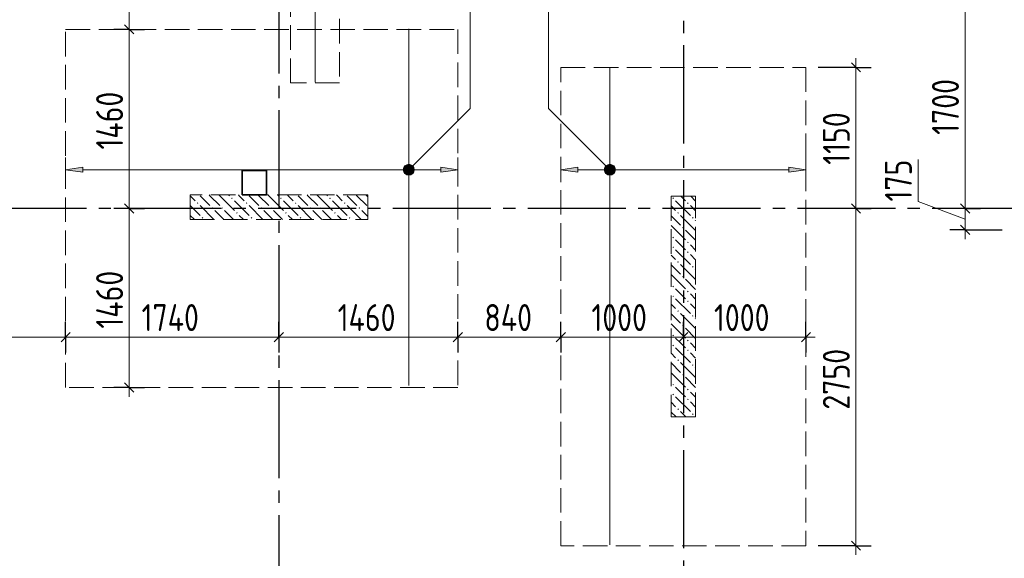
# Model space of a CAD drawing. Header units: millimetres. Extents: x 0 to 64958, y 0 to 42000.
# Tile 27 of 31: x 40565 to 48599, y 24247 to 28639. Entities that reach past the tile are written whole.
import ezdxf

# ---------------------------------------------------------------- set-up
doc = ezdxf.new("R2010")
doc.units = ezdxf.units.MM
doc.linetypes.add('______2', pattern=[270, 200, -70])
doc.linetypes.add('______5', pattern=[1100, 800, -100, 100, -100])
for name, color, linetype, lineweight in [('Standard', 7, 'Continuous', 25), ('ДОП Верх по У', 7, 'Continuous', 25), ('ЖБ Пилон', 180, 'Continuous', 25), ('Оси', 40, '______5', 18), ('Позиционная метка номер позиции', 7, 'Continuous', 13), ('Примечания', 7, 'Continuous', 25)]:
    doc.layers.add(name, color=color, linetype=linetype, lineweight=lineweight)
doc.layers.add('ЖБ Перекрытие верхний уровень', color=7, linetype='Continuous', lineweight=25, true_color=0xe0e0ff)
doc.styles.add('GOST 2.304-81', font='txt')

msp = doc.modelspace()

# ---------------------------------------------------------------- hatches: boundary and pattern name
at = {"layer": 'ДОП Верх по У', "linetype": 'Continuous', "lineweight": 13, "transparency": 33554687}
for points in [[(41080, 27395.3), (40940, 27415.3), (41080, 27435.3)], [(45120, 27395.3), (44980, 27415.3), (45120, 27435.3)]]:
    msp.add_hatch(color=7, dxfattribs=at).paths.add_polyline_path(points, flags=16)
for points in [[(43707.7, 27396.6), (43707.7, 27434.1), (43702.5, 27415.3)], [(43707.7, 27434.1), (43721.2, 27383.1), (43721.2, 27447.6)], [(43707.7, 27434.1), (43707.7, 27396.6), (43721.2, 27383.1)], [(43721.2, 27447.6), (43740, 27377.8), (43740, 27452.8)], [(43721.2, 27447.6), (43721.2, 27383.1), (43740, 27377.8)], [(43740, 27452.8), (43740, 27377.8), (43758.7, 27383.1)], [(43740, 27452.8), (43758.7, 27383.1), (43758.7, 27447.6)], [(43758.7, 27447.6), (43758.7, 27383.1), (43772.2, 27396.6)], [(43758.7, 27447.6), (43772.2, 27396.6), (43772.2, 27434.1)], [(43772.2, 27434.1), (43772.2, 27396.6), (43777.5, 27415.3)], [(44000, 27395.3), (44140, 27415.3), (44000, 27435.3)], [(45347.7, 27396.6), (45347.7, 27434.1), (45342.5, 27415.3)], [(45347.7, 27434.1), (45361.2, 27383.1), (45361.2, 27447.6)], [(45347.7, 27434.1), (45347.7, 27396.6), (45361.2, 27383.1)], [(45361.2, 27447.6), (45380, 27377.8), (45380, 27452.8)], [(45361.2, 27447.6), (45361.2, 27383.1), (45380, 27377.8)], [(45380, 27452.8), (45380, 27377.8), (45398.7, 27383.1)], [(45380, 27452.8), (45398.7, 27383.1), (45398.7, 27447.6)], [(45398.7, 27447.6), (45398.7, 27383.1), (45412.2, 27396.6)], [(45398.7, 27447.6), (45412.2, 27396.6), (45412.2, 27434.1)], [(45412.2, 27434.1), (45412.2, 27396.6), (45417.5, 27415.3)], [(46840, 27395.3), (46980, 27415.3), (46840, 27435.3)]]:
    msp.add_hatch(color=7, dxfattribs=at).paths.add_polyline_path(points)
at = {"layer": 'ЖБ Пилон', "linetype": 'Continuous', "lineweight": 18, "transparency": 33554687}
for points in [[(42290.5, 27183.1), (42296.9, 27189.6), (42303.4, 27183.1), (42296.9, 27176.6)], [(42690.5, 27183.1), (42696.9, 27189.6), (42703.4, 27183.1), (42696.9, 27176.6)], [(43090.5, 27183.1), (43096.9, 27189.6), (43103.4, 27183.1), (43096.9, 27176.6)], [(45890.4, 27183.1), (45896.9, 27189.6), (45903.4, 27183.1), (45896.9, 27176.6)], [(42010.4, 27143.1), (42016.9, 27149.6), (42023.4, 27143.1), (42016.9, 27136.6)], [(42130.5, 27103.1), (42137, 27109.6), (42143.5, 27103.1), (42137, 27096.6)], [(42210.4, 27103.1), (42216.9, 27109.6), (42223.4, 27103.1), (42216.9, 27096.6)], [(42410.4, 27143.1), (42416.9, 27149.6), (42423.4, 27143.1), (42416.9, 27136.6)], [(42530.5, 27103.1), (42537, 27109.6), (42543.5, 27103.1), (42537, 27096.6)], [(42610.4, 27103.1), (42616.9, 27109.6), (42623.4, 27103.1), (42616.9, 27096.6)], [(42810.4, 27143.1), (42816.9, 27149.6), (42823.4, 27143.1), (42816.9, 27136.6)], [(42930.5, 27103.1), (42937, 27109.6), (42943.5, 27103.1), (42937, 27096.6)], [(43010.4, 27103.1), (43016.9, 27109.6), (43023.4, 27103.1), (43016.9, 27096.6)], [(43210.4, 27143.1), (43216.9, 27149.6), (43223.4, 27143.1), (43216.9, 27136.6)], [(43330.5, 27103.1), (43337, 27109.6), (43343.5, 27103.1), (43337, 27096.6)], [(46010.4, 27143.1), (46016.9, 27149.6), (46023.4, 27143.1), (46016.9, 27136.6)], [(42050.5, 27023.1), (42057, 27029.6), (42063.5, 27023.1), (42057, 27016.6)], [(42330.5, 27063.1), (42337, 27069.6), (42343.5, 27063.1), (42337, 27056.6)], [(42450.5, 27023.1), (42457, 27029.6), (42463.5, 27023.1), (42457, 27016.6)], [(42730.5, 27063.1), (42737, 27069.6), (42743.5, 27063.1), (42737, 27056.6)], [(42850.5, 27023.1), (42857, 27029.6), (42863.5, 27023.1), (42857, 27016.6)], [(43130.5, 27063.1), (43137, 27069.6), (43143.5, 27063.1), (43137, 27056.6)], [(43250.5, 27023.1), (43257, 27029.6), (43263.5, 27023.1), (43257, 27016.6)], [(45930.5, 27063.1), (45937, 27069.6), (45943.5, 27063.1), (45937, 27056.6)], [(46050.5, 27023.1), (46057, 27029.6), (46063.5, 27023.1), (46057, 27016.6)], [(45970.5, 26943.1), (45977, 26949.6), (45983.4, 26943.1), (45977, 26936.6)], [(45890.4, 26863.1), (45896.9, 26869.6), (45903.4, 26863.1), (45896.9, 26856.6)], [(45890.4, 26783.1), (45896.9, 26789.6), (45903.4, 26783.1), (45896.9, 26776.6)], [(46010.4, 26823.1), (46016.9, 26829.6), (46023.4, 26823.1), (46016.9, 26816.6)], [(46010.4, 26743.1), (46016.9, 26749.6), (46023.4, 26743.1), (46016.9, 26736.6)], [(45930.5, 26663.1), (45937, 26669.6), (45943.5, 26663.1), (45937, 26656.6)], [(46050.5, 26623.1), (46057, 26629.6), (46063.5, 26623.1), (46057, 26616.6)], [(45970.5, 26543.1), (45977, 26549.6), (45983.4, 26543.1), (45977, 26536.6)], [(45890.4, 26463.1), (45896.9, 26469.6), (45903.4, 26463.1), (45896.9, 26456.6)], [(46010.4, 26423.1), (46016.9, 26429.6), (46023.4, 26423.1), (46016.9, 26416.6)], [(45890.4, 26383.1), (45896.9, 26389.6), (45903.4, 26383.1), (45896.9, 26376.6)], [(46010.4, 26343.1), (46016.9, 26349.6), (46023.4, 26343.1), (46016.9, 26336.6)], [(45930.5, 26263.1), (45937, 26269.6), (45943.5, 26263.1), (45937, 26256.6)], [(46050.5, 26223.1), (46057, 26229.6), (46063.5, 26223.1), (46057, 26216.6)], [(45970.5, 26143.1), (45977, 26149.6), (45983.4, 26143.1), (45977, 26136.6)], [(45890.4, 26063.1), (45896.9, 26069.6), (45903.4, 26063.1), (45896.9, 26056.6)], [(46010.4, 26023.1), (46016.9, 26029.6), (46023.4, 26023.1), (46016.9, 26016.6)], [(45890.4, 25983.1), (45896.9, 25989.6), (45903.4, 25983.1), (45896.9, 25976.6)], [(46010.4, 25943.1), (46016.9, 25949.6), (46023.4, 25943.1), (46016.9, 25936.6)], [(45930.5, 25863.1), (45937, 25869.6), (45943.5, 25863.1), (45937, 25856.6)], [(46050.5, 25823.1), (46057, 25829.6), (46063.5, 25823.1), (46057, 25816.6)], [(45970.5, 25743.1), (45977, 25749.6), (45983.4, 25743.1), (45977, 25736.6)], [(45890.4, 25663.1), (45896.9, 25669.6), (45903.4, 25663.1), (45896.9, 25656.6)], [(46010.4, 25623.1), (46016.9, 25629.6), (46023.4, 25623.1), (46016.9, 25616.6)], [(45890.4, 25583.1), (45896.9, 25589.6), (45903.4, 25583.1), (45896.9, 25576.6)], [(46010.4, 25543.1), (46016.9, 25549.6), (46023.4, 25543.1), (46016.9, 25536.6)], [(45930.5, 25463.1), (45937, 25469.6), (45943.5, 25463.1), (45937, 25456.6)], [(46050.5, 25423.1), (46057, 25429.6), (46063.5, 25423.1), (46057, 25416.6)]]:
    msp.add_hatch(color=7, dxfattribs=at).paths.add_polyline_path(points, flags=16)
at = {"layer": 'Позиционная метка номер позиции', "linetype": 'Continuous', "lineweight": 13, "transparency": 33554687}
for points in [[(43696.7, 27426.8), (43771.8, 27383.5), (43708.2, 27447.1)], [(43696.7, 27403.8), (43751.4, 27372), (43696.7, 27426.8)], [(43696.7, 27426.8), (43751.4, 27372), (43771.8, 27383.5)], [(43728.5, 27372), (43696.7, 27403.8), (43708.2, 27383.5)], [(43696.7, 27403.8), (43728.5, 27372), (43751.4, 27372)], [(43708.2, 27447.1), (43783.3, 27403.8), (43728.5, 27458.6)], [(43708.2, 27447.1), (43771.8, 27383.5), (43783.3, 27403.8)], [(43728.5, 27458.6), (43783.3, 27403.8), (43783.3, 27426.8)], [(43728.5, 27458.6), (43783.3, 27426.8), (43751.4, 27458.6)], [(43751.4, 27458.6), (43783.3, 27426.8), (43771.8, 27447.1)], [(45348.2, 27383.5), (45391.4, 27458.6), (45336.7, 27403.8)], [(45336.7, 27403.8), (45391.4, 27458.6), (45368.5, 27458.6)], [(45336.7, 27403.8), (45368.5, 27458.6), (45336.7, 27426.8)], [(45336.7, 27426.8), (45368.5, 27458.6), (45348.2, 27447.1)], [(45348.2, 27383.5), (45411.8, 27447.1), (45391.4, 27458.6)], [(45368.5, 27372), (45411.8, 27447.1), (45348.2, 27383.5)], [(45368.5, 27372), (45423.3, 27426.8), (45411.8, 27447.1)], [(45391.4, 27372), (45423.3, 27426.8), (45368.5, 27372)], [(45391.4, 27372), (45423.3, 27403.8), (45423.3, 27426.8)], [(45423.3, 27403.8), (45391.4, 27372), (45411.8, 27383.5)]]:
    msp.add_hatch(color=7, dxfattribs=at).paths.add_polyline_path(points)

# ---------------------------------------------------------------- linework, layer by layer
at = {"layer": 'Standard', "color": 7, "linetype": 'Continuous', "lineweight": 13, "transparency": 33554687}
for p, q in [((41458.8, 28800), (41458.8, 28560)), ((41458.8, 28560), (41458.8, 27100)), ((47388.1, 28250), (47388.1, 28325)), ((47388.1, 27100), (47388.1, 28250)), ((47894.5, 27155.7), (47894.5, 27499.7)), ((48278.4, 27012.5), (47894.5, 27155.7)), ((41458.8, 27100), (41458.8, 25640)), ((48278.4, 26925), (48278.4, 27100)), ((48278.4, 26925), (48278.4, 26850)), ((40940, 26050), (39260, 26050)), ((42680, 26050), (40940, 26050)), ((44140, 26050), (42680, 26050)), ((44980, 26050), (44140, 26050)), ((45980, 26050), (44980, 26050)), ((46980, 26050), (45980, 26050)), ((46980, 26050), (47055, 26050)), ((41458.8, 25640), (41458.8, 25565)), ((47388.1, 24350), (47388.1, 24275))]:
    msp.add_line(p, q, dxfattribs=at)
at = {"layer": 'Standard', "color": 251, "linetype": 'Continuous', "lineweight": -3, "true_color": 0x656565, "transparency": 33554687}
for p, q in [((41458.8, 28560), (41333.8, 28560)), ((41458.8, 28560), (41583.8, 28560)), ((41458.8, 28560), (41458.8, 28560)), ((47388.1, 28250), (47080, 28250)), ((47388.1, 28250), (47263.1, 28250)), ((47388.1, 28250), (47513.1, 28250)), ((41458.8, 27100), (41333.8, 27100)), ((41458.8, 27100), (41583.8, 27100)), ((41458.8, 27100), (41458.8, 27100)), ((47388.1, 27100), (47263.1, 27100)), ((47388.1, 27100), (47513.1, 27100)), ((47388.1, 27100), (47388.1, 27100)), ((48278.4, 27100), (48153.4, 27100)), ((48278.4, 27100), (48403.4, 27100)), ((48278.4, 27100), (48278.4, 27100)), ((48278.4, 26925), (48153.4, 26925)), ((48278.4, 26925), (48403.4, 26925)), ((48278.4, 26925), (48580, 26925)), ((40940, 26050), (40940, 26175)), ((42680, 26050), (42680, 26175)), ((44140, 26050), (44140, 26175)), ((44980, 26050), (44980, 26175)), ((45980, 26050), (45980, 26175)), ((46980, 26050), (46980, 26175)), ((40940, 26050), (40940, 25925)), ((40940, 26050), (40940, 25958.9)), ((42680, 26050), (42680, 25925)), ((44140, 26050), (44140, 25925)), ((44980, 26050), (44980, 25925)), ((44980, 26050), (44980, 26050)), ((45980, 26050), (45980, 25925)), ((45980, 26050), (45980, 26050)), ((46980, 26050), (46980, 25925)), ((46980, 26050), (46980, 26050)), ((41458.8, 25640), (41333.8, 25640)), ((41458.8, 25640), (41583.8, 25640)), ((41458.8, 25640), (41458.8, 25640)), ((47388.1, 24350), (47080, 24350)), ((47388.1, 24350), (47263.1, 24350)), ((47388.1, 24350), (47513.1, 24350))]:
    msp.add_line(p, q, dxfattribs=at)
at = {"layer": 'Standard', "color": 7, "linetype": 'Continuous', "lineweight": 25, "transparency": 33554687}
for p, q in [((41421.3, 28597.5), (41496.3, 28522.5)), ((47425.6, 28212.5), (47350.6, 28287.5)), ((41421.3, 27137.5), (41496.3, 27062.5)), ((47425.6, 27062.5), (47350.6, 27137.5)), ((48315.9, 27062.5), (48240.9, 27137.5)), ((48315.9, 26887.5), (48240.9, 26962.5)), ((40977.5, 26087.5), (40902.5, 26012.5)), ((42717.5, 26087.5), (42642.5, 26012.5)), ((44177.5, 26087.5), (44102.5, 26012.5)), ((45017.5, 26087.5), (44942.5, 26012.5)), ((46017.5, 26087.5), (45942.5, 26012.5)), ((47017.5, 26087.5), (46942.5, 26012.5)), ((41421.3, 25677.5), (41496.3, 25602.5)), ((47425.6, 24312.5), (47350.6, 24387.5))]:
    msp.add_line(p, q, dxfattribs=at)
at = {"layer": 'Standard', "color": 7, "linetype": 'Continuous', "lineweight": 13, "transparency": 33554687}
for points in [[(48278.4, 27100), (48278.4, 27593.6), (48278.4, 27593.6), (48278.4, 28800)], [(47388.1, 24350), (47388.1, 25403), (47388.1, 25403), (47388.1, 27100)]]:
    msp.add_lwpolyline(points, dxfattribs=at)
at = {"layer": 'Standard', "color": 251, "linetype": 'Continuous', "lineweight": -3, "true_color": 0x656565, "transparency": 33554687}
for points in [[(42680, 26050), (42680, 26067), (42680, 26067), (42680, 26067), (42680, 26067), (42680, 26067), (42680, 26067), (42680, 26067), (42680, 26067), (42680, 26067), (42680, 26067), (42680, 26067), (42680, 26067), (42680, 26067), (42680, 26067), (42680, 26067), (42680, 26067), (42680, 26067), (42680, 26067), (42680, 26067), (42680, 26067), (42680, 26067), (42680, 26067), (42680, 26067), (42680, 26067), (42680, 26067), (42680, 26067), (42680, 26067), (42680, 26067), (42680, 26067), (42680, 26067), (42680, 26067), (42680, 26067), (42680, 26067), (42680, 26067), (42680, 26067), (42680, 26067), (42680, 26067), (42680, 26067), (42680, 26067), (42680, 26067), (42680, 26067), (42680, 26067), (42680, 26067), (42680, 26067), (42680, 26067), (42680, 26067), (42680, 26067), (42680, 26067), (42680, 26067), (42680, 26067), (42680, 26067), (42680, 26067), (42680, 26067), (42680, 26067), (42680, 26067), (42680, 26067), (42680, 26067), (42680, 26067), (42680, 26067), (42680, 26067), (42680, 26145.8)], [(44140, 26050), (44140, 26067), (44140, 26067), (44140, 26067), (44140, 26067), (44140, 26067), (44140, 26067), (44140, 26067), (44140, 26067), (44140, 26067), (44140, 26067), (44140, 26067), (44140, 26067), (44140, 26067), (44140, 26067), (44140, 26067), (44140, 26067), (44140, 26067), (44140, 26067), (44140, 26067), (44140, 26067), (44140, 26067), (44140, 26067), (44140, 26067), (44140, 26067), (44140, 26067), (44140, 26067), (44140, 26067), (44140, 26067), (44140, 26067), (44140, 26067), (44140, 26067), (44140, 26067), (44140, 26067), (44140, 26067), (44140, 26067), (44140, 26067), (44140, 26067), (44140, 26067), (44140, 26067), (44140, 26067), (44140, 26067), (44140, 26067), (44140, 26067), (44140, 26067), (44140, 26067), (44140, 26067), (44140, 26067), (44140, 26067), (44140, 26067), (44140, 26067), (44140, 26067), (44140, 26067), (44140, 26067), (44140, 26067), (44140, 26067), (44140, 26067), (44140, 26067), (44140, 26067), (44140, 26067), (44140, 26067), (44140, 26067), (44140, 26067), (44140, 26164.5)]]:
    msp.add_lwpolyline(points, dxfattribs=at)
at = {"layer": 'ДОП Верх по У', "color": 7, "linetype": 'Continuous', "lineweight": 18, "transparency": 33554687}
for p, q in [((42975, 28129), (42975, 30529)), ((43740, 28563), (43740, 25657)), ((45380, 28243), (45380, 24357))]:
    msp.add_line(p, q, dxfattribs=at)
at = {"layer": 'ДОП Верх по У', "color": 251, "linetype": 'Continuous', "lineweight": 13, "true_color": 0x494949, "transparency": 33554687}
for p, q in [((40940, 27415.3), (40940, 27515.3)), ((44140, 27415.3), (44140, 27515.3)), ((44980, 27415.3), (44980, 27515.3)), ((46980, 27415.3), (46980, 27515.3)), ((40940, 27415.3), (41080, 27435.3)), ((41080, 27395.3), (40940, 27415.3)), ((40940, 27415.3), (40940, 27315.3)), ((40940, 27415.3), (40940, 27415.3)), ((41080, 27435.3), (41080, 27395.3)), ((41080, 27415.3), (43710, 27415.3)), ((43740, 27452.8), (43740, 27452.8)), ((43770, 27415.3), (44000, 27415.3)), ((44140, 27415.3), (44000, 27435.3)), ((44000, 27435.3), (44000, 27395.3)), ((44000, 27395.3), (44140, 27415.3)), ((44140, 27415.3), (44140, 27315.3)), ((44140, 27415.3), (44140, 27415.3)), ((44980, 27415.3), (45120, 27435.3)), ((45120, 27395.3), (44980, 27415.3)), ((44980, 27415.3), (44980, 27315.3)), ((44980, 27415.3), (44980, 27415.3)), ((45120, 27435.3), (45120, 27395.3)), ((45120, 27415.3), (45350, 27415.3)), ((45380, 27452.8), (45380, 27452.8)), ((45410, 27415.3), (46840, 27415.3)), ((46980, 27415.3), (46840, 27435.3)), ((46840, 27435.3), (46840, 27395.3)), ((46840, 27395.3), (46980, 27415.3)), ((46980, 27415.3), (46980, 27315.3)), ((46980, 27415.3), (46980, 27415.3)), ((43740, 27377.8), (43740, 27377.8)), ((45380, 27377.8), (45380, 27377.8))]:
    msp.add_line(p, q, dxfattribs=at)
for centre in [(43740, 27415.3), (45380, 27415.3)]:
    msp.add_circle(centre, 37.5, dxfattribs=at)
at = {"layer": 'ЖБ Перекрытие верхний уровень', "color": 7, "linetype": 'Continuous', "lineweight": 35, "transparency": 33554687}
for p, q in [((42580, 27410), (42380, 27410)), ((42380, 27410), (42380, 27210)), ((42580, 27210), (42580, 27410)), ((42380, 27210), (42580, 27210))]:
    msp.add_line(p, q, dxfattribs=at)
at = {"layer": 'ЖБ Пилон', "color": 253, "linetype": '______2', "lineweight": 13, "true_color": 0xa0a0a0, "transparency": 33554687}
for p, q in [((43405, 27210), (41955, 27210)), ((41955, 27210), (41955, 27010)), ((43405, 27010), (43405, 27210)), ((45880, 27200), (45880, 25400)), ((46080, 27200), (45880, 27200)), ((46080, 25400), (46080, 27200)), ((41955, 27010), (43405, 27010)), ((45880, 25400), (46080, 25400))]:
    msp.add_line(p, q, dxfattribs=at)
at = {"layer": 'ЖБ Пилон', "color": 9, "linetype": 'Continuous', "lineweight": 18, "true_color": 0xc7c7c7, "transparency": 33554687}
for p, q in [((41957, 27203.1), (41955, 27205.1)), ((41996.9, 27163.1), (41957, 27203.1)), ((42037, 27203.1), (42116.9, 27123.1)), ((42116.9, 27203.1), (42110.1, 27210)), ((42116.9, 27203.1), (42196.9, 27123.1)), ((42190.1, 27210), (42196.9, 27203.1)), ((42196.9, 27203.1), (42316.9, 27083.1)), ((42270.1, 27210), (42277, 27203.1)), ((42316.9, 27163.1), (42437, 27043.1)), ((42357, 27203.1), (42350.1, 27210)), ((42396.9, 27163.1), (42357, 27203.1)), ((42437, 27203.1), (42516.9, 27123.1)), ((42516.9, 27203.1), (42510.1, 27210)), ((42516.9, 27203.1), (42596.9, 27123.1)), ((42590.1, 27210), (42596.9, 27203.1)), ((42596.9, 27203.1), (42716.9, 27083.1)), ((42670.1, 27210), (42677, 27203.1)), ((42716.9, 27163.1), (42837, 27043.1)), ((42757, 27203.1), (42750.1, 27210)), ((42796.9, 27163.1), (42757, 27203.1)), ((42837, 27203.1), (42916.9, 27123.1)), ((42916.9, 27203.1), (42910.1, 27210)), ((42916.9, 27203.1), (42996.9, 27123.1)), ((42990.1, 27210), (42996.9, 27203.1)), ((42996.9, 27203.1), (43116.9, 27083.1)), ((43070.1, 27210), (43077, 27203.1)), ((43116.9, 27163.1), (43237, 27043.1)), ((43157, 27203.1), (43150.1, 27210)), ((43196.9, 27163.1), (43157, 27203.1)), ((43237, 27203.1), (43316.9, 27123.1)), ((43316.9, 27203.1), (43310.1, 27210)), ((43316.9, 27203.1), (43396.9, 27123.1)), ((43390.1, 27210), (43396.9, 27203.1)), ((43396.9, 27203.1), (43405, 27195.1)), ((45916.9, 27163.1), (46037, 27043.1)), ((45996.9, 27163.1), (45960.1, 27200)), ((46040.1, 27200), (46080, 27160.1)), ((41955, 27125.1), (42037, 27043.1)), ((42037, 27123.1), (42150.1, 27010)), ((42196.9, 27043.1), (42157, 27083.1)), ((42237, 27083.1), (42310.1, 27010)), ((42437, 27123.1), (42550.1, 27010)), ((42596.9, 27043.1), (42557, 27083.1)), ((42637, 27083.1), (42710.1, 27010)), ((42837, 27123.1), (42950.1, 27010)), ((42996.9, 27043.1), (42957, 27083.1)), ((43037, 27083.1), (43110.1, 27010)), ((43237, 27123.1), (43350.1, 27010)), ((43396.9, 27043.1), (43357, 27083.1)), ((45880, 27120.1), (45916.9, 27083.1)), ((46037, 27123.1), (46080, 27080.1)), ((41957, 27043.1), (41990.1, 27010)), ((42230.1, 27010), (42196.9, 27043.1)), ((42357, 27043.1), (42390.1, 27010)), ((42630.1, 27010), (42596.9, 27043.1)), ((42757, 27043.1), (42790.1, 27010)), ((43030.1, 27010), (42996.9, 27043.1)), ((43157, 27043.1), (43190.1, 27010)), ((43405, 27035.1), (43396.9, 27043.1)), ((45880, 27040.1), (45957, 26963.1)), ((45957, 27043.1), (46077, 26923.1)), ((46080, 27000.1), (46077, 27003.1)), ((45880, 26960.1), (45996.9, 26843.1)), ((46080, 26840.1), (45996.9, 26923.1)), ((45957, 26803.1), (45916.9, 26843.1)), ((45916.9, 26763.1), (46037, 26643.1)), ((45996.9, 26763.1), (45957, 26803.1)), ((46037, 26803.1), (46080, 26760.1)), ((45880, 26720.1), (45916.9, 26683.1)), ((46037, 26723.1), (46080, 26680.1)), ((45880, 26640.1), (45957, 26563.1)), ((45957, 26643.1), (46077, 26523.1)), ((46080, 26600.1), (46077, 26603.1)), ((45880, 26560.1), (45996.9, 26443.1)), ((46080, 26440.1), (45996.9, 26523.1)), ((45957, 26403.1), (45916.9, 26443.1)), ((45916.9, 26363.1), (46037, 26243.1)), ((45996.9, 26363.1), (45957, 26403.1)), ((46037, 26403.1), (46080, 26360.1)), ((45880, 26320.1), (45916.9, 26283.1)), ((46037, 26323.1), (46080, 26280.1)), ((45880, 26240.1), (45957, 26163.1)), ((45957, 26243.1), (46077, 26123.1)), ((46080, 26200.1), (46077, 26203.1)), ((45880, 26160.1), (45996.9, 26043.1)), ((46080, 26040.1), (45996.9, 26123.1)), ((45957, 26003.1), (45916.9, 26043.1)), ((45916.9, 25963.1), (46037, 25843.1)), ((45996.9, 25963.1), (45957, 26003.1)), ((46037, 26003.1), (46080, 25960.1)), ((45880, 25920.1), (45916.9, 25883.1)), ((46037, 25923.1), (46080, 25880.1)), ((45880, 25840.1), (45957, 25763.1)), ((45957, 25843.1), (46077, 25723.1)), ((46080, 25800.1), (46077, 25803.1)), ((45880, 25760.1), (45996.9, 25643.1)), ((46080, 25640.1), (45996.9, 25723.1)), ((45957, 25603.1), (45916.9, 25643.1)), ((45916.9, 25563.1), (46037, 25443.1)), ((45996.9, 25563.1), (45957, 25603.1)), ((46037, 25603.1), (46080, 25560.1)), ((45880, 25520.1), (45916.9, 25483.1)), ((46037, 25523.1), (46080, 25480.1)), ((45880, 25440.1), (45920.1, 25400)), ((45957, 25443.1), (46000.1, 25400)), ((46080, 25400.1), (46077, 25403.1))]:
    msp.add_line(p, q, dxfattribs=at)
at = {"layer": 'Оси', "color": 8, "linetype": '______5', "lineweight": -3, "transparency": 33554687}
for p, q in [((42680, 38900), (42680, 15270)), ((45980, 35030), (45980, 15270)), ((49910, 27100), (4600, 27100))]:
    msp.add_line(p, q, dxfattribs=at)
at = {"layer": 'Позиционная метка номер позиции', "color": 7, "linetype": 'Continuous', "lineweight": 13, "transparency": 33554687}
for p, q in [((43708.2, 27447.1), (43708.2, 27447.1)), ((43771.8, 27447.1), (43771.8, 27447.1)), ((45348.2, 27447.1), (45348.2, 27447.1)), ((45411.8, 27447.1), (45411.8, 27447.1)), ((43708.2, 27383.5), (43708.2, 27383.5)), ((43771.8, 27383.5), (43771.8, 27383.5)), ((45348.2, 27383.5), (45348.2, 27383.5)), ((45411.8, 27383.5), (45411.8, 27383.5))]:
    msp.add_line(p, q, dxfattribs=at)
for points in [[(43740, 27415.3), (44240, 27915.3), (44240, 30800), (46740, 30800)], [(45380, 27415.3), (44880, 27915.3), (44880, 29800), (47380, 29800)]]:
    msp.add_lwpolyline(points, dxfattribs=at)
for centre in [(43740, 27415.3), (45380, 27415.3)]:
    msp.add_circle(centre, 45, dxfattribs=at)
at = {"layer": 'Примечания', "color": 7, "linetype": '______2', "lineweight": 18, "transparency": 33554687}
for p, q in [((42775, 28123), (42775, 30535)), ((43175, 30535), (43175, 28123)), ((40940, 25640), (40940, 28560)), ((40940, 28560), (44140, 28560)), ((44140, 28560), (44140, 25640)), ((44980, 24350), (44980, 28250)), ((44980, 28250), (46980, 28250)), ((46980, 28250), (46980, 24350)), ((43175, 28123), (42775, 28123)), ((44140, 25640), (40940, 25640)), ((46980, 24350), (44980, 24350))]:
    msp.add_line(p, q, dxfattribs=at)

# ---------------------------------------------------------------- texts
at = {"layer": 'Standard', "color": 7, "linetype": 'Continuous', "lineweight": 25, "transparency": 33554687, "char_height": 220, "attachment_point": 7, "rotation": 90, "style": 'GOST 2.304-81'}
for s, insert, width in [('1700', (48228.4, 27699.8), 625.741), ('1460', (41408.7, 27579.8), 625.741), ('1150', (47338, 27456.1), 563.284), ('175', (47844.4, 27155.7), 469.509), ('1460', (41408.7, 26119.8), 625.729), ('2750', (47338.1, 25459.2), 657.046)]:
    msp.add_mtext(s, dxfattribs=dict(at, insert=insert, width=width))
at = {"layer": 'Standard', "color": 7, "linetype": 'Continuous', "lineweight": 25, "transparency": 33554687, "char_height": 220, "attachment_point": 7, "style": 'GOST 2.304-81'}
for s, insert, width in [('1740', (41559.8, 26100), 625.741), ('1460', (43159.8, 26100), 625.741), ('840', (44356.7, 26100), 531.973), ('1000', (45229.8, 26100), 625.735), ('1000', (46229.8, 26100), 625.735)]:
    msp.add_mtext(s, dxfattribs=dict(at, insert=insert, width=width))

doc.saveas('drawing.dxf')
